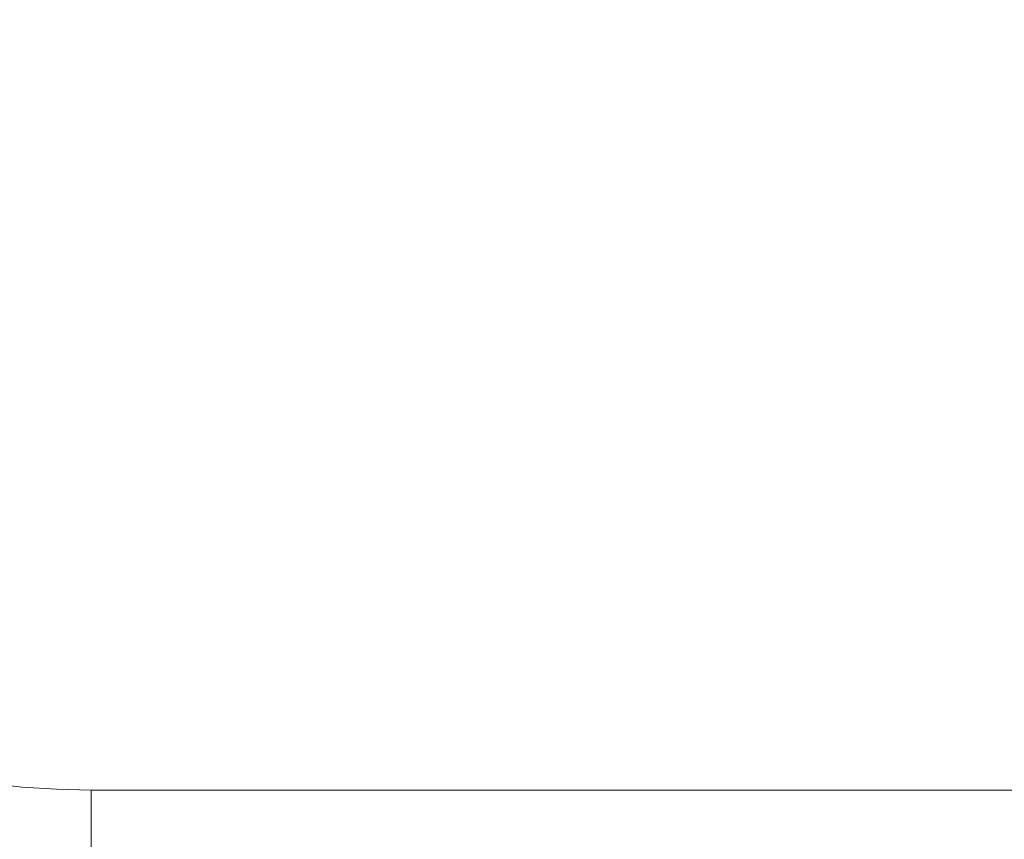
# Model space of a CAD drawing. Header units: centimetres. Extents: x -26 to 27.3, y 37.2 to 39.
# Tile 152 of 256: x -7.869 to -7.748, y 37.594 to 37.695. Entities that reach past the tile are written whole.
import ezdxf

# ---------------------------------------------------------------- set-up
doc = ezdxf.new("R2010")
doc.units = ezdxf.units.CM
doc.header["$LTSCALE"] = 2.54
doc.layers.add('Lucido design-1', color=7, linetype='Continuous')

# ---------------------------------------------------------------- blocks, each defined once
blk = doc.blocks.new('Gruppo-6-1')
at = {"color": 7, "linetype": 'Continuous', "lineweight": 9}
for points in [[(-25.85973, 38.90011, -349.28267), (-25.85973, 37.30011, -349.28267), (27.24027, 37.30011, -349.28267), (27.24027, 38.90011, -349.28267)], [(-25.85973, 38.90011, -373.24943), (-25.85973, 37.30011, -373.24943), (27.24027, 37.30011, -373.24943), (27.24027, 38.90011, -373.24943)]]:
    blk.add_3dface(points, dxfattribs=at)
for points, invisible_edges in [([(-7.95973, 37.70011, -349.68267), (-7.95973, 38.90011, -349.68267), (9.34027, 38.90011, -349.68267), (9.24027, 37.60011, -349.68267)], 12), ([(-7.95973, 38.90011, -373.64943), (9.34027, 38.90011, -373.64943), (9.24027, 37.60011, -373.64943), (-7.85973, 37.60011, -373.64943)], 10), ([(-7.95973, 37.70011, -373.64943), (-7.95973, 38.90011, -373.64943), (-7.85973, 37.60011, -373.64943)], 10), ([(-7.95973, 37.70011, -349.68267), (9.24027, 37.60011, -349.68267), (-7.85973, 37.60011, -349.68267)], 9), ([(-7.95937, 37.69163, -349.68267), (-7.95964, 37.69587, -349.68267), (-7.95973, 37.70011, -349.68267), (-7.85973, 37.60011, -349.68267)], 12), ([(-7.95937, 37.69163, -373.64943), (-7.95964, 37.69587, -373.64943), (-7.95973, 37.70011, -373.64943), (-7.85973, 37.60011, -373.64943)], 12), ([(-7.85973, 37.60011, -349.68267), (-7.9583, 37.68321, -349.68267), (-7.95892, 37.68741, -349.68267), (-7.95937, 37.69163, -349.68267)], 9), ([(-7.85973, 37.60011, -373.64943), (-7.9583, 37.68321, -373.64943), (-7.95892, 37.68741, -373.64943), (-7.95937, 37.69163, -373.64943)], 9), ([(-7.9583, 37.68321, -349.68267), (-7.86821, 37.60047, -349.68267), (-7.87244, 37.60092, -349.68267), (-7.87663, 37.60155, -349.68267)], 9), ([(-7.9583, 37.68321, -349.68267), (-7.85973, 37.60011, -349.68267), (-7.86398, 37.6002, -349.68267), (-7.86821, 37.60047, -349.68267)], 9), ([(-7.95651, 37.67491, -373.64943), (-7.95749, 37.67904, -373.64943), (-7.9583, 37.68321, -373.64943), (-7.85973, 37.60011, -373.64943)], 12), ([(-7.85973, 37.60011, -373.64943), (-7.95535, 37.67083, -373.64943), (-7.95651, 37.67491, -373.64943)], 9), ([(-7.85973, 37.60011, -373.64943), (-7.95402, 37.6668, -373.64943), (-7.95535, 37.67083, -373.64943)], 9), ([(-7.95086, 37.65892, -373.64943), (-7.95252, 37.66283, -373.64943), (-7.95402, 37.6668, -373.64943), (-7.85973, 37.60011, -373.64943)], 12), ([(-7.94903, 37.65509, -373.64943), (-7.95086, 37.65892, -373.64943), (-7.85973, 37.60011, -373.64943)], 10), ([(-7.94489, 37.64768, -373.64943), (-7.94704, 37.65134, -373.64943), (-7.94903, 37.65509, -373.64943), (-7.85973, 37.60011, -373.64943)], 12), ([(-7.85973, 37.60011, -373.64943), (-7.94258, 37.64411, -373.64943), (-7.94489, 37.64768, -373.64943)], 9), ([(-7.85973, 37.60011, -373.64943), (-7.93754, 37.63729, -373.64943), (-7.94013, 37.64065, -373.64943), (-7.94258, 37.64411, -373.64943)], 9), ([(-7.93193, 37.63092, -373.64943), (-7.9348, 37.63404, -373.64943), (-7.93754, 37.63729, -373.64943), (-7.85973, 37.60011, -373.64943)], 12), ([(-7.85973, 37.60011, -373.64943), (-7.92893, 37.62792, -373.64943), (-7.93193, 37.63092, -373.64943)], 9), ([(-7.92256, 37.62231, -373.64943), (-7.9258, 37.62504, -373.64943), (-7.92893, 37.62792, -373.64943), (-7.85973, 37.60011, -373.64943)], 12), ([(-7.9192, 37.61971, -373.64943), (-7.92256, 37.62231, -373.64943), (-7.85973, 37.60011, -373.64943)], 10), ([(-7.85973, 37.60011, -373.64943), (-7.91216, 37.61496, -373.64943), (-7.91573, 37.61726, -373.64943), (-7.9192, 37.61971, -373.64943)], 9), ([(-7.90475, 37.61082, -373.64943), (-7.9085, 37.61281, -373.64943), (-7.91216, 37.61496, -373.64943), (-7.85973, 37.60011, -373.64943)], 12), ([(-7.85973, 37.60011, -373.64943), (-7.90092, 37.60899, -373.64943), (-7.90475, 37.61082, -373.64943)], 9), ([(-7.85973, 37.60011, -373.64943), (-7.89305, 37.60582, -373.64943), (-7.89702, 37.60732, -373.64943), (-7.90092, 37.60899, -373.64943)], 9), ([(-7.88493, 37.60334, -373.64943), (-7.88902, 37.6045, -373.64943), (-7.89305, 37.60582, -373.64943), (-7.85973, 37.60011, -373.64943)], 12), ([(-7.85973, 37.60011, -373.64943), (-7.8808, 37.60236, -373.64943), (-7.88493, 37.60334, -373.64943)], 9), ([(-7.87244, 37.60092, -373.64943), (-7.87663, 37.60155, -373.64943), (-7.8808, 37.60236, -373.64943), (-7.85973, 37.60011, -373.64943)], 12), ([(-7.86855, 37.59656, -349.68274), (-7.87293, 37.59703, -349.68274), (-7.87244, 37.60092, -349.68267), (-7.86821, 37.60047, -349.68267)], 11), ([(-7.86855, 37.59656, -373.64951), (-7.87293, 37.59703, -373.64951), (-7.87244, 37.60092, -373.64943), (-7.86821, 37.60047, -373.64943)], 11), ([(-7.85973, 37.60011, -373.64943), (-7.86398, 37.6002, -373.64943), (-7.86821, 37.60047, -373.64943), (-7.87244, 37.60092, -373.64943)], 8), ([(-7.86414, 37.59628, -349.68274), (-7.86855, 37.59656, -349.68274), (-7.86821, 37.60047, -349.68267), (-7.86398, 37.6002, -349.68267)], 11), ([(-7.86414, 37.59628, -373.64951), (-7.86855, 37.59656, -373.64951), (-7.86821, 37.60047, -373.64943), (-7.86398, 37.6002, -373.64943)], 11), ([(-7.85973, 37.59619, -349.68274), (-7.86414, 37.59628, -349.68274), (-7.86398, 37.6002, -349.68267), (-7.85973, 37.60011, -349.68267)], 3), ([(-7.85973, 37.59619, -373.64951), (-7.86414, 37.59628, -373.64951), (-7.86398, 37.6002, -373.64943), (-7.85973, 37.60011, -373.64943)], 3), ([(-7.85973, 37.59619, -349.68274), (-7.85973, 37.60011, -349.68267), (9.24027, 37.60011, -349.68267), (9.24027, 37.59619, -349.68274)], 8), ([(-7.85973, 37.59619, -373.64951), (-7.85973, 37.60011, -373.64943), (9.24027, 37.60011, -373.64943), (9.24027, 37.59619, -373.64951)], 8), ([(-7.86432, 37.59208, -349.683), (-7.8689, 37.59238, -349.683), (-7.86855, 37.59656, -349.68274), (-7.86414, 37.59628, -349.68274)], 15), ([(-7.86432, 37.59208, -373.64976), (-7.8689, 37.59238, -373.64976), (-7.86855, 37.59656, -373.64951), (-7.86414, 37.59628, -373.64951)], 15), ([(-7.85973, 37.59575, -349.68277), (-7.85973, 37.59199, -349.683), (-7.86432, 37.59208, -349.683), (-7.86414, 37.59628, -349.68274)], 14), ([(-7.85973, 37.59587, -373.64953), (-7.85973, 37.59199, -373.64976), (-7.86432, 37.59208, -373.64976), (-7.86414, 37.59628, -373.64951)], 14), ([(-7.86414, 37.59628, -349.68274), (-7.85973, 37.59619, -349.68274), (-7.85973, 37.59575, -349.68277)], 9), ([(-7.86414, 37.59628, -373.64951), (-7.85973, 37.59619, -373.64951), (-7.85973, 37.59587, -373.64953)], 9), ([(9.24027, 37.59619, -349.68274), (9.24027, 37.59575, -349.68277), (-7.85973, 37.59575, -349.68277), (-7.85973, 37.59619, -349.68274)], 10), ([(9.24027, 37.59619, -373.64951), (9.24027, 37.59587, -373.64953), (-7.85973, 37.59587, -373.64953), (-7.85973, 37.59619, -373.64951)], 10), ([(-7.85973, 37.59199, -373.64976), (-7.85973, 37.59587, -373.64953), (9.24027, 37.59587, -373.64953), (9.24027, 37.59199, -373.64976)], 10), ([(-7.85973, 37.59199, -349.683), (-7.85973, 37.59575, -349.68277), (9.24027, 37.59575, -349.68277), (9.24027, 37.59199, -349.683)], 10)]:
    blk.add_3dface(points, dxfattribs=dict(at, invisible_edges=invisible_edges))

msp = doc.modelspace()

# ---------------------------------------------------------------- block references
at = {"layer": 'Lucido design-1', "color": 7}
msp.add_blockref('Gruppo-6-1', (0, 0), dxfattribs=at)

doc.saveas('drawing.dxf')
